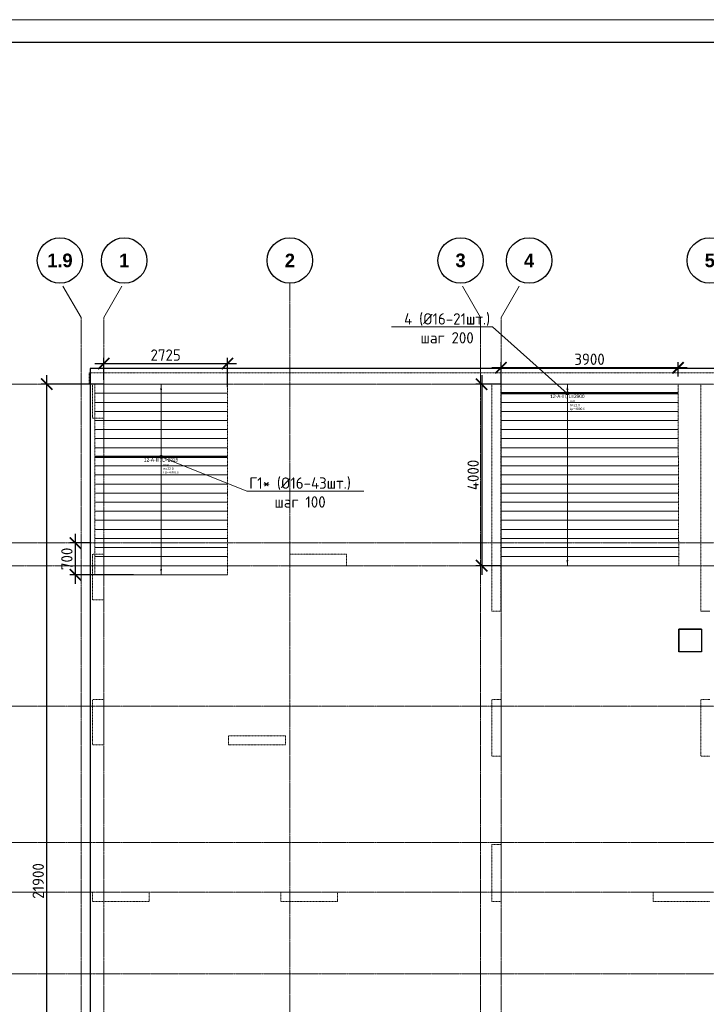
# Model space of a CAD drawing. Header units: millimetres. Extents: x -56135 to 1694203, y -446411 to -23139.
# Tile 159 of 256: x 763130 to 778255, y -119968 to -98264. Entities that reach past the tile are written whole.
import ezdxf
from ezdxf import colors
from ezdxf.entities.mleader import LeaderData, LeaderLine
from ezdxf.enums import TextEntityAlignment as Align
from ezdxf.math import Vec2, Vec3

# ---------------------------------------------------------------- set-up
doc = ezdxf.new("R2010")
doc.units = ezdxf.units.MM
doc.set_wipeout_variables(frame=1)
for name, pattern in [('01 Штриховая _4 мм_', [6, 3.5, -2.5]), ('______5', [1100, 800, -100, 100, -100]), ('GOST2.303 4', [7, 5, -2, 0]), ('осевая', [50.800000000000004, 31.75, -6.35, 6.35, -6.35])]:
    doc.linetypes.add(name, pattern=pattern)
for name, color, linetype, lineweight in [('0 Фундамент', 5, 'Continuous', 30), ('АрмСтер', 2, 'Continuous', 50), ('ВК_задание стр текст', 1, 'Continuous', 5), ('контур распр. стерхней', 2, 'GOST2.303 4', 20), ('Оси', 40, '______5', 18), ('подоснова', 151, 'Continuous', 5), ('РАЗМЕРЫ', 1, 'Continuous', 9), ('СТЕНЫ', 3, 'Continuous', 30), ('ТОНКИЕ', 7, 'Continuous', 9)]:
    doc.layers.add(name, color=color, linetype=linetype, lineweight=lineweight)
doc.layers.add('АрмСтер_атрибуты', color=2, linetype='Continuous', lineweight=0, plot=False)
doc.layers.add('АрмСтер_невид', color=8, linetype='Continuous', lineweight=0, plot=False)
doc.layers.add('ТОЛСТЫЕ_ОСНОВНЫЕ', color=6, linetype='Continuous')
doc.styles.add('Century Gothic', font='GOTHIC.TTF')
doc.styles.add('GOST-2.304_Type-B', font='GOST_Common.ttf')
doc.styles.get("Standard").update_dxf_attribs({"font": 'arial.ttf'})
doc.styles.add('Аннотативный', font='arial.ttf')
doc.dimstyles.new('СПДС', dxfattribs={"dimscale": 100, "dimtxt": 2.5, "dimasz": 2.5, "dimexe": 1.25, "dimexo": 0, "dimtad": 1, "dimdec": 0, "dimtxsty": 'GOST-2.304_Type-B', "dimblk": 'ARCHTICK', "dimcen": 2.5, "dimdle": 2, "dimadec": 0, "dimazin": 2, "dimtfac": 0.75, "dimtdec": 0, "dimtmove": 1, "dimatfit": 3, "dimfxl": 1, "dimtolj": 1, "dimarcsym": 1})

# ---------------------------------------------------------------- blocks, each defined once
blk = doc.blocks.new('NSY101')
at = {"color": 0, "linetype": 'ByBlock', "lineweight": -2}
blk.add_circle((0, 0), 50.00000381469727, dxfattribs=at)
blk = doc.blocks.new('оси 2.2-2.3')
at = {"layer": 'Оси', "color": 16, "linetype": '______5', "lineweight": 0, "transparency": 33554687}
for p, q in [((473954.947723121, -105027.5135645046), (473518.7944607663, -104272.0739542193)), ((474454.947723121, -105027.5135645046), (474891.1009854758, -104272.0739542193)), ((482754.947723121, -105027.5135645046), (482318.7944607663, -104272.0739542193)), ((483204.947723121, -105027.5135645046), (483641.1009854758, -104272.0739542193))]:
    blk.add_line(p, q, dxfattribs=at)
at = {"layer": 'Оси', "color": 16, "linetype": 'осевая', "lineweight": 0, "transparency": 33554687}
for p, q in [((478554.947723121, -104267.9444934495), (478554.947723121, -134893.5164366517)), ((473954.947723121, -105027.5135645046), (473954.947723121, -134138.0768263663)), ((474454.947723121, -105027.5135645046), (474454.947723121, -134138.0768263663)), ((482754.947723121, -105027.5135645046), (482754.947723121, -134138.0768263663)), ((483204.9477231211, -105027.5135645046), (483204.947723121, -134138.0768263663)), ((468076.3457280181, -106495.352206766), (524372.863755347, -106495.352206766)), ((468076.3457280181, -109995.3523090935), (524372.863755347, -109995.3523090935)), ((468653.7843527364, -110495.3523090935), (523696.3707293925, -110495.3523090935)), ((468076.3457280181, -113595.3523090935), (524372.863755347, -113595.3523090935)), ((468076.3457280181, -116595.3523090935), (524372.863755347, -116595.3523090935)), ((468076.3457280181, -117695.3523090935), (524372.863755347, -117695.3523090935)), ((468076.3457280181, -119495.3523090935), (524372.863755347, -119495.3523090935))]:
    blk.add_line(p, q, dxfattribs=at)
at = {"layer": 'Оси', "color": 16, "linetype": 'Continuous', "lineweight": 25, "transparency": 33554687, "xscale": 9.999999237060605, "yscale": 9.999999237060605, "zscale": 9.999999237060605}
for p in [(473488.8011511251, -103767.8634034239), (474904.4052494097, -103767.9444934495), (478554.4052494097, -103767.9444934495), (482314.4052494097, -103767.9444934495), (483824.4052494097, -103767.9444934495), (487804.4052494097, -103767.9444934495)]:
    blk.add_blockref('NSY101', p, dxfattribs=at)
at = {"layer": 'Оси', "color": 16, "linetype": 'Continuous', "lineweight": 25, "transparency": 33554687, "char_height": 300, "attachment_point": 5, "style": 'Century Gothic'}
for s, insert, width in [('\\A1;{\\fCentury Gothic|i0|b1;\\H300.000000;\\W1.000000;\\C16;1.9}\\P', (473488.8011511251, -103767.8634034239), 735.0000000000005), ('\\A1;{\\fCentury Gothic|i0|b1;\\H300.000000;\\W1.000000;\\C16;1}\\P', (474904.4052494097, -103767.9444934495), 385), ('\\A1;{\\fCentury Gothic|i0|b1;\\H300.000000;\\W1.000000;\\C16;2}\\P', (478554.4052494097, -103767.9444934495), 385), ('\\A1;{\\fCentury Gothic|i0|b1;\\H300.000000;\\W1.000000;\\C16;3}\\P', (482314.4052494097, -103767.9444934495), 385), ('\\A1;{\\fCentury Gothic|i0|b1;\\H300.000000;\\W1.000000;\\C16;4}\\P', (483824.4052494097, -103767.9444934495), 385), ('\\A1;{\\fCentury Gothic|i0|b1;\\H300.000000;\\W1.000000;\\C16;5}\\P', (487804.4052494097, -103767.9444934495), 385.0000000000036)]:
    blk.add_mtext(s, dxfattribs=dict(at, insert=insert, width=width))
blk = doc.blocks.new('_ArchTick')
at = {"color": 0, "linetype": 'ByBlock', "const_width": 0.15}
blk.add_lwpolyline([(-0.5, -0.5), (0.5, 0.5)], dxfattribs=at)
blk = doc.blocks.new('*D123')
at = {"layer": 'DEFPOINTS', "color": 0, "transparency": 16777216}
for p in [(763726.2153239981, -106299.1553500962), (764982.7369800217, -106299.1553500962), (765051.0034999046, -128199.1554524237)]:
    blk.add_point(p, dxfattribs=at)
at = {"layer": 'РАЗМЕРЫ', "color": 0, "lineweight": -2, "transparency": 16777216}
for p, q in [((763726.2153239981, -128399.1554524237), (763726.2153239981, -106099.1553500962)), ((764982.7369800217, -106299.1553500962), (763601.2153239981, -106299.1553500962)), ((765051.0034999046, -128199.1554524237), (763601.2153239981, -128199.1554524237))]:
    blk.add_line(p, q, dxfattribs=at)
at = {"layer": 'РАЗМЕРЫ', "color": 0, "lineweight": -2, "transparency": 16777216, "xscale": 250, "yscale": 250, "zscale": 250}
for p, rotation in [((763726.2153239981, -106299.1553500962), 90), ((763726.2153239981, -128199.1554524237), 270)]:
    blk.add_blockref('_ArchTick', p, dxfattribs=dict(at, rotation=rotation))
at = {"layer": 'РАЗМЕРЫ', "color": 0, "transparency": 16777216, "insert": (763538.715323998, -117249.1554012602), "char_height": 250, "attachment_point": 5, "rotation": 90, "style": 'GOST-2.304_Type-B'}
blk.add_mtext('\\A1;21900', dxfattribs=at)
blk = doc.blocks.new('*U43')
at = {"layer": 'ТОЛСТЫЕ_ОСНОВНЫЕ', "color": 6}
blk.add_lwpolyline([(20, 5), (886, 5), (886, 415), (20, 415)], close=True, dxfattribs=at)
at = {"layer": 'ТОНКИЕ'}
blk.add_lwpolyline([(0, 0), (891, 0), (891, 420), (0, 420)], close=True, dxfattribs=at)
blk = doc.blocks.new('*U128')
at = {"layer": 'АрмСтер_невид', "ltscale": 100}
for p, q in [((-1462.502995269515, 199.9999999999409), (2437.497004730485, 199.9999999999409)), ((-1462.502995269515, -200.0000000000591), (2437.497004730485, -200.0000000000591)), ((-1462.502995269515, -400.0000000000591), (2437.497004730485, -400.0000000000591)), ((-1462.502995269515, -600.0000000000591), (2437.497004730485, -600.0000000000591)), ((-1462.502995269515, -800.0000000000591), (2437.497004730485, -800.0000000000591)), ((-1462.502995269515, -1000.000000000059), (2437.497004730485, -1000.000000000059)), ((-1462.502995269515, -1200.000000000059), (2437.497004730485, -1200.000000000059)), ((-1462.502995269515, -1400.000000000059), (2437.497004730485, -1400.000000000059)), ((-1462.502995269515, -1600.000000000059), (2437.497004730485, -1600.000000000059)), ((-1462.502995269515, -1800.000000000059), (2437.497004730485, -1800.000000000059)), ((-1462.502995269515, -2000.000000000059), (2437.497004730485, -2000.000000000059)), ((-1462.502995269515, -2200.000000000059), (2437.497004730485, -2200.000000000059)), ((-1462.502995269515, -2400.000000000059), (2437.497004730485, -2400.000000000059)), ((-1462.502995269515, -2600.000000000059), (2437.497004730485, -2600.000000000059)), ((-1462.502995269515, -2800.000000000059), (2437.497004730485, -2800.000000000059)), ((-1462.502995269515, -3000.000000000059), (2437.497004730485, -3000.000000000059)), ((-1462.502995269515, -3200.000000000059), (2437.497004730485, -3200.000000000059)), ((-1462.502995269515, -3400.000000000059), (2437.497004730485, -3400.000000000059)), ((-1462.502995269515, -3600.000000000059), (2437.497004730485, -3600.000000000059)), ((-1462.502995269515, -3800.000000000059), (2437.497004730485, -3800.000000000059))]:
    blk.add_line(p, q, dxfattribs=at)
at = {"layer": 'РАЗМЕРЫ'}
for p, q in [((112.5, 200), (-112.5, 200)), ((112.5, -3800.000000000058), (-112.5, -3800.000000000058))]:
    blk.add_line(p, q, dxfattribs=at)
at = {"layer": 'РАЗМЕРЫ', "ltscale": 15}
blk.add_line((0, -3800.000000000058), (0, 200), dxfattribs=at)
at = {"layer": 'РАЗМЕРЫ'}
for points in [[(0, 200), (20.9491753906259, 74.81244972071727), (-20.9491753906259, 74.81244972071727)], [(0, -3800.000000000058), (20.94909243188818, -3674.812945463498), (-20.94909243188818, -3674.812945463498)]]:
    blk.add_solid(points, dxfattribs=at)
at = {"layer": 'АрмСтер_атрибуты', "color": 215, "ltscale": 15, "style": 'Аннотативный'}
for s, p in [('шаг', (51.40111647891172, -194.1948651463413)), ('Lр=', (50.24205551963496, -367.7993816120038)), ('n=', (51.40111647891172, -285.1252040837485))]:
    blk.add_text(s, height=50, dxfattribs=at).set_placement(p)
at = {"layer": 'АрмСтер_атрибуты', "color": 215, "style": 'Аннотативный'}
for tag, p, flags in [('ШАГ', (190.9030162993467, -194.1948651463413), 10), ('КОЛ', (138.0488052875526, -285.1252040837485), 8), ('ШИРИНА', (172.8848856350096, -367.7993816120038), 8)]:
    blk.add_attdef(tag, p, '', height=50, dxfattribs=dict(at, flags=flags))
at = {"layer": 'АрмСтер_атрибуты', "flags": 9}
for tag, p in [('ОБОЗНАЧЕНИЕ', (-1033.528523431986, -1124.445333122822)), ('МАССА', (-1033.528523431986, -1010.465910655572))]:
    blk.add_attdef(tag, p, '', height=75, dxfattribs=at)
at = {"linetype": 'Continuous', "lineweight": 0}
blk.add_wipeout([(34.96499999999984, 9.947598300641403e-14), (28.287279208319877, 20.551911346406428), (10.804779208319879, 33.25369109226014), (-10.804779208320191, 33.25369109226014), (-28.28727920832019, 20.551911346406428), (-34.96500000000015, 9.947598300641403e-14), (-28.287279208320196, -20.55191134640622), (-10.804779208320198, -33.25369109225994), (10.80477920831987, -33.25369109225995), (28.287279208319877, -20.551911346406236)], dxfattribs=at)
at = {"color": 0, "linetype": 'ByBlock', "lineweight": -2, "ltscale": 100}
blk.add_line((-1462.502995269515, 0), (2437.497004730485, 0), dxfattribs=at)
at = {"layer": 'АрмСтер_невид', "ltscale": 100}
blk.add_line((-1462.502995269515, -5.911715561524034e-11), (2437.497004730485, -5.911715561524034e-11), dxfattribs=at)
at = {"layer": 'РАЗМЕРЫ'}
blk.add_circle((0, 0), 35, dxfattribs=at)
at = {"layer": 'АрмСтер_атрибуты', "style": 'Аннотативный', "flags": 8}
blk.add_attdef('ПОЗ', (110, 29.63266317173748), '', height=75, dxfattribs=at)
blk.add_attdef('НАИМЕНОВАНИЕ', text='', height=75, dxfattribs=at).set_placement((0, -29.33884047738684), align=Align.TOP_CENTER)
blk = doc.blocks.new('*D126')
at = {"layer": 'DEFPOINTS', "color": 0, "transparency": 16777216}
for p in [(773732.7369800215, -105936.6191834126), (777633.0004074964, -106126.4617887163), (773732.7369800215, -106299.1553500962)]:
    blk.add_point(p, dxfattribs=at)
at = {"layer": 'РАЗМЕРЫ', "color": 0, "lineweight": -2, "transparency": 16777216}
for p, q in [((773732.7369800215, -106299.1553500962), (773732.7369800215, -105811.6191834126)), ((777633.0004074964, -106126.4617887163), (777633.0004074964, -105811.6191834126)), ((777833.0004074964, -105936.6191834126), (773532.7369800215, -105936.6191834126))]:
    blk.add_line(p, q, dxfattribs=at)
at = {"layer": 'РАЗМЕРЫ', "color": 0, "lineweight": -2, "transparency": 16777216, "xscale": 250, "yscale": 250, "zscale": 250, "rotation": 180}
blk.add_blockref('_ArchTick', (773732.7369800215, -105936.6191834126), dxfattribs=at)
at = {"layer": 'РАЗМЕРЫ', "color": 0, "lineweight": -2, "transparency": 16777216, "xscale": 250, "yscale": 250, "zscale": 250}
blk.add_blockref('_ArchTick', (777633.0004074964, -105936.6191834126), dxfattribs=at)
at = {"layer": 'РАЗМЕРЫ', "color": 0, "transparency": 16777216, "insert": (775682.868693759, -105749.1191834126), "char_height": 250, "attachment_point": 5, "style": 'GOST-2.304_Type-B'}
blk.add_mtext('\\A1;3900', dxfattribs=at)
blk = doc.blocks.new('*D127')
at = {"layer": 'DEFPOINTS', "color": 0, "transparency": 16777216}
for p in [(773732.7339847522, -106299.1553500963), (773306.6966641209, -110299.1554524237), (773732.7279942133, -110299.1554524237)]:
    blk.add_point(p, dxfattribs=at)
at = {"layer": 'РАЗМЕРЫ', "color": 0, "lineweight": -2, "transparency": 16777216}
for p, q in [((773306.6966641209, -106099.1553500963), (773306.6966641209, -110499.1554524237)), ((773732.7339847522, -106299.1553500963), (773181.6966641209, -106299.1553500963)), ((773732.7279942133, -110299.1554524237), (773181.6966641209, -110299.1554524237))]:
    blk.add_line(p, q, dxfattribs=at)
at = {"layer": 'РАЗМЕРЫ', "color": 0, "lineweight": -2, "transparency": 16777216, "xscale": 250, "yscale": 250, "zscale": 250}
for p, rotation in [((773306.6966641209, -106299.1553500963), 90), ((773306.6966641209, -110299.1554524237), 270)]:
    blk.add_blockref('_ArchTick', p, dxfattribs=dict(at, rotation=rotation))
at = {"layer": 'РАЗМЕРЫ', "color": 0, "transparency": 16777216, "insert": (773119.1966641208, -108299.1554012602), "char_height": 250, "attachment_point": 5, "rotation": 90, "style": 'GOST-2.304_Type-B'}
blk.add_mtext('\\A1;4000', dxfattribs=at)
blk = doc.blocks.new('_None')
blk = doc.blocks.new('*U150')
at = {"layer": 'АрмСтер_невид', "ltscale": 100}
for p, q in [((-1462.502995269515, 1599.999999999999), (1462.497004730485, 1599.999999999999)), ((-1462.502995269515, 1399.999999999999), (1462.497004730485, 1399.999999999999)), ((-1462.502995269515, 1199.999999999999), (1462.497004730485, 1199.999999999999)), ((-1462.502995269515, 999.9999999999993), (1462.497004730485, 999.9999999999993)), ((-1462.502995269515, 799.9999999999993), (1462.497004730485, 799.9999999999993)), ((-1462.502995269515, 599.9999999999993), (1462.497004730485, 599.9999999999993)), ((-1462.502995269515, 399.9999999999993), (1462.497004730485, 399.9999999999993)), ((-1462.502995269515, 199.9999999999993), (1462.497004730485, 199.9999999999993)), ((-1462.502995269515, -200.0000000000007), (1462.497004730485, -200.0000000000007)), ((-1462.502995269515, -400.0000000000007), (1462.497004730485, -400.0000000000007)), ((-1462.502995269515, -600.0000000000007), (1462.497004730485, -600.0000000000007)), ((-1462.502995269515, -800.0000000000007), (1462.497004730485, -800.0000000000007)), ((-1462.502995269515, -1000.000000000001), (1462.497004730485, -1000.000000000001)), ((-1462.502995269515, -1200.000000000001), (1462.497004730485, -1200.000000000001)), ((-1462.502995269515, -1400.000000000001), (1462.497004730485, -1400.000000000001)), ((-1462.502995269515, -1600.000000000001), (1462.497004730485, -1600.000000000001)), ((-1462.502995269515, -1800.000000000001), (1462.497004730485, -1800.000000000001)), ((-1462.502995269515, -2000.000000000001), (1462.497004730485, -2000.000000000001)), ((-1462.502995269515, -2200.000000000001), (1462.497004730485, -2200.000000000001)), ((-1462.502995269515, -2400.000000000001), (1462.497004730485, -2400.000000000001)), ((-1462.502995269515, -2600.000000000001), (1462.497004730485, -2600.000000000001))]:
    blk.add_line(p, q, dxfattribs=at)
at = {"layer": 'РАЗМЕРЫ'}
for p, q in [((112.5, 1600), (-112.5, 1600)), ((112.5, -2600), (-112.5, -2600))]:
    blk.add_line(p, q, dxfattribs=at)
at = {"layer": 'РАЗМЕРЫ', "ltscale": 15}
blk.add_line((0, -2600), (0, 1600), dxfattribs=at)
at = {"layer": 'РАЗМЕРЫ'}
for points in [[(0, 1600), (20.9491753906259, 1474.812449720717), (-20.9491753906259, 1474.812449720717)], [(0, -2600), (20.94909243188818, -2474.81294546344), (-20.94909243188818, -2474.81294546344)]]:
    blk.add_solid(points, dxfattribs=at)
at = {"layer": 'АрмСтер_атрибуты', "color": 215, "ltscale": 15, "style": 'Аннотативный'}
for s, p in [('шаг', (51.40111647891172, -194.1948651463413)), ('Lр=', (50.24205551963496, -367.7993816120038)), ('n=', (51.40111647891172, -285.1252040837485))]:
    blk.add_text(s, height=50, dxfattribs=at).set_placement(p)
at = {"layer": 'АрмСтер_атрибуты', "color": 215, "style": 'Аннотативный'}
for tag, p, flags in [('ШАГ', (190.9030162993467, -194.1948651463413), 10), ('КОЛ', (138.0488052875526, -285.1252040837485), 8), ('ШИРИНА', (172.8848856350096, -367.7993816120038), 8)]:
    blk.add_attdef(tag, p, '', height=50, dxfattribs=dict(at, flags=flags))
at = {"layer": 'АрмСтер_атрибуты', "flags": 9}
for tag, p in [('МАССА', (-1033.528523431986, -410.4659106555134)), ('ОБОЗНАЧЕНИЕ', (-1033.528523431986, -524.4453331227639))]:
    blk.add_attdef(tag, p, '', height=75, dxfattribs=at)
at = {"linetype": 'Continuous', "lineweight": 0}
blk.add_wipeout([(34.96499999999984, 9.947598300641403e-14), (28.287279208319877, 20.551911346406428), (10.804779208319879, 33.25369109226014), (-10.804779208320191, 33.25369109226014), (-28.28727920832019, 20.551911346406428), (-34.96500000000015, 9.947598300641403e-14), (-28.287279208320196, -20.55191134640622), (-10.804779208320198, -33.25369109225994), (10.80477920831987, -33.25369109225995), (28.287279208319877, -20.551911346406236)], dxfattribs=at)
at = {"color": 0, "linetype": 'ByBlock', "lineweight": -2, "ltscale": 100}
blk.add_line((-1462.502995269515, 0), (1462.497004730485, 0), dxfattribs=at)
at = {"layer": 'АрмСтер_невид', "ltscale": 100}
blk.add_line((-1462.502995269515, -6.821210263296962e-13), (1462.497004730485, -6.821210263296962e-13), dxfattribs=at)
at = {"layer": 'РАЗМЕРЫ'}
blk.add_circle((0, 0), 35, dxfattribs=at)
at = {"layer": 'АрмСтер_атрибуты', "style": 'Аннотативный', "flags": 8}
blk.add_attdef('ПОЗ', (110, 29.63266317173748), '', height=75, dxfattribs=at)
blk.add_attdef('НАИМЕНОВАНИЕ', text='', height=75, dxfattribs=at).set_placement((0, -29.33884047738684), align=Align.TOP_CENTER)
blk = doc.blocks.new('*D149')
at = {"layer": 'DEFPOINTS', "color": 0, "transparency": 16777216}
for p in [(764356.7056499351, -109799.1554524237), (764682.474044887, -109799.1554524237), (765639.2289892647, -110499.1553500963)]:
    blk.add_point(p, dxfattribs=at)
at = {"layer": 'РАЗМЕРЫ', "color": 0, "lineweight": -2, "transparency": 16777216}
for p, q in [((764356.7056499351, -110699.1553500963), (764356.7056499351, -109599.1554524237)), ((764682.474044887, -109799.1554524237), (764231.7056499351, -109799.1554524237)), ((765639.2289892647, -110499.1553500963), (764231.7056499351, -110499.1553500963))]:
    blk.add_line(p, q, dxfattribs=at)
at = {"layer": 'РАЗМЕРЫ', "color": 0, "lineweight": -2, "transparency": 16777216, "xscale": 250, "yscale": 250, "zscale": 250}
for p, rotation in [((764356.7056499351, -109799.1554524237), 90), ((764356.7056499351, -110499.1553500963), 270)]:
    blk.add_blockref('_ArchTick', p, dxfattribs=dict(at, rotation=rotation))
at = {"layer": 'РАЗМЕРЫ', "color": 0, "transparency": 16777216, "insert": (764169.205649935, -110149.1554012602), "char_height": 250, "attachment_point": 5, "rotation": 90, "style": 'GOST-2.304_Type-B'}
blk.add_mtext('\\A1;700', dxfattribs=at)
blk = doc.blocks.new('*D151')
at = {"layer": 'DEFPOINTS', "color": 0, "transparency": 16777216}
for p in [(767707.7355520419, -105843.9979834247), (764982.7369800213, -106204.6552511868), (767707.7355520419, -106364.2696875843)]:
    blk.add_point(p, dxfattribs=at)
at = {"layer": 'РАЗМЕРЫ', "color": 0, "lineweight": -2, "transparency": 16777216}
for p, q in [((764782.7369800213, -105843.9979834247), (767907.7355520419, -105843.9979834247)), ((764982.7369800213, -106204.6552511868), (764982.7369800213, -105718.9979834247)), ((767707.7355520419, -106364.2696875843), (767707.7355520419, -105718.9979834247))]:
    blk.add_line(p, q, dxfattribs=at)
at = {"layer": 'РАЗМЕРЫ', "color": 0, "lineweight": -2, "transparency": 16777216, "xscale": 250, "yscale": 250, "zscale": 250, "rotation": 180}
blk.add_blockref('_ArchTick', (764982.7369800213, -105843.9979834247), dxfattribs=at)
at = {"layer": 'РАЗМЕРЫ', "color": 0, "lineweight": -2, "transparency": 16777216, "xscale": 250, "yscale": 250, "zscale": 250}
blk.add_blockref('_ArchTick', (767707.7355520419, -105843.9979834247), dxfattribs=at)
at = {"layer": 'РАЗМЕРЫ', "color": 0, "transparency": 16777216, "insert": (766345.2362660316, -105656.4979834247), "char_height": 250, "attachment_point": 5, "style": 'GOST-2.304_Type-B'}
blk.add_mtext('\\A1;2725', dxfattribs=at)
blk = doc.blocks.new('вк')
at = {"layer": '0 Фундамент', "ltscale": 100}
for p, q in [((-548852.0701428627, -928418.0601258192), (-549352.0701428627, -928418.0601258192)), ((-549352.0701428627, -928418.0601258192), (-549352.0701428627, -928918.0601258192))]:
    blk.add_line(p, q, dxfattribs=at)
at = {"layer": '0 Фундамент', "color": 5, "ltscale": 100}
blk.add_lwpolyline([(-549352.0701428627, -928418.0601258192), (-548852.0701428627, -928418.0601258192), (-548852.0701428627, -928918.0601258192), (-549352.0701428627, -928918.0601258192)], close=True, dxfattribs=at)
blk = doc.blocks.new('стены  тп')
at = {"layer": 'СТЕНЫ', "color": 251, "linetype": '01 Штриховая _4 мм_', "lineweight": 0, "true_color": 0x636466}
for p, q in [((589762.2941032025, -316375.7317816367, 3099.999999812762), (542387.2941032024, -316375.7325890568, 3099.999999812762)), ((542387.2941032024, -316625.7319385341, 3099.999999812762), (542387.2941032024, -316375.7325890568, 3099.999999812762)), ((542387.2941032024, -316625.7319385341, 3099.999999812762), (542462.2941032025, -316625.7319385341, 3099.999999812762)), ((542462.2941032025, -316625.7318464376, 3099.999999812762), (542462.2941032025, -317375.7321868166, 3099.999999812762)), ((542712.2941032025, -316625.7318464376, 3099.999999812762), (569512.1269294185, -316625.7313424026, 3099.999999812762)), ((542712.2941032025, -317375.7321868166, 3099.999999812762), (542712.2941032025, -316625.7318464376, 3099.999999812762)), ((551262.2941032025, -316625.7318464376, 3099.999999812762), (551262.2941032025, -321625.7320925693, 3099.999999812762)), ((551462.1269294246, -321625.7320925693, 3099.999999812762), (551462.1269294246, -316625.7320018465, 3099.999999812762)), ((555862.4612769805, -316625.7318464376, 3099.999999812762), (555862.4612769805, -321625.7320925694, 3099.999999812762)), ((542462.2941032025, -317375.7321868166, 3099.999999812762), (542712.2941032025, -317375.7321868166, 3099.999999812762)), ((542712.2941032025, -320375.7323809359, 3099.999999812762), (542462.2941032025, -320375.7323809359, 3099.999999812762)), ((542462.2941032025, -320375.7323809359, 3099.999999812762), (542462.2941032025, -321375.732477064, 3099.999999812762)), ((542712.2941032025, -321375.732477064, 3099.999999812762), (542712.2941032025, -320375.7323809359, 3099.999999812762)), ((548062.1268966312, -320375.7320408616, 3099.999999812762), (546812.2941032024, -320375.7320408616, 3099.999999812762)), ((546812.2941032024, -320375.7320408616, 3099.999999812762), (546812.2941032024, -320625.7320408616, 3099.999999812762)), ((548062.1268966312, -320625.7320408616, 3099.999999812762), (548062.1268966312, -320375.7320408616, 3099.999999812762)), ((546812.2941032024, -320625.7320408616, 3099.999999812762), (548062.1268966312, -320625.7320408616, 3099.999999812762)), ((542462.2941032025, -321375.732477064, 3099.999999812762), (542712.2941032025, -321375.732477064, 3099.999999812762)), ((551262.2941032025, -321625.7320925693, 3099.999999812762), (551462.1269294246, -321625.7320925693, 3099.999999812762)), ((555862.4612769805, -321625.7320925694, 3099.999999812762), (556062.2941032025, -321625.7320925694, 3099.999999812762)), ((542712.2941032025, -323575.7319940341, 3099.999999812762), (542462.2941032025, -323575.7319940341, 3099.999999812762)), ((542462.2941032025, -323575.7319940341, 3099.999999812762), (542462.2941032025, -324575.7320086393, 3099.999999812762)), ((542712.2941032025, -324575.7320086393, 3099.999999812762), (542712.2941032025, -323575.7319940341, 3099.999999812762)), ((551262.2940839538, -323575.7320925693, 3099.999999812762), (551262.2940839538, -324825.7320637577, 3099.999999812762)), ((551462.2940839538, -323575.7320925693, 3099.999999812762), (551262.2940839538, -323575.7320925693, 3099.999999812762)), ((551462.2940839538, -324825.7320637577, 3099.999999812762), (551462.2940839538, -323575.7320925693, 3099.999999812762)), ((555982.2941032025, -323575.7320925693, 3099.999999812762), (555862.2941032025, -323575.7320925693, 3099.999999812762)), ((555862.2941032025, -323575.7320925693, 3099.999999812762), (555862.2941032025, -324825.7323153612, 3099.999999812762)), ((556062.2941032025, -323575.7320925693, 3099.999999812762), (555982.2941032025, -323575.7320925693, 3099.999999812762)), ((546712.2941032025, -324375.7320086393, 3099.999999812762), (545462.2941032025, -324375.7320086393, 3099.999999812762)), ((545462.2941032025, -324375.7320086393, 3099.999999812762), (545462.2941032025, -324575.7320086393, 3099.999999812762)), ((546712.2941032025, -324575.7320086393, 3099.999999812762), (546712.2941032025, -324375.7320086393, 3099.999999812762)), ((542462.2941032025, -324575.7320086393, 3099.999999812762), (542712.2941032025, -324575.7320086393, 3099.999999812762)), ((545462.2941032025, -324575.7320086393, 3099.999999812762), (546712.2941032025, -324575.7320086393, 3099.999999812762)), ((551262.2940839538, -324825.7320637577, 3099.999999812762), (551462.2940839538, -324825.7320637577, 3099.999999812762)), ((555862.2941032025, -324825.7323153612, 3099.999999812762), (555982.2941032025, -324825.7323153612, 3099.999999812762)), ((555982.2941032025, -324825.7323153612, 3099.999999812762), (556062.2941032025, -324825.7323153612, 3099.999999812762)), ((551262.2940839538, -326775.7324137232, 3099.999999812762), (551262.2940839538, -328025.7320408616, 3099.999999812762)), ((551462.2940839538, -326775.7324137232, 3099.999999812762), (551262.2940839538, -326775.7324137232, 3099.999999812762)), ((551462.2940839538, -328025.7320408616, 3099.999999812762), (551462.2940839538, -326775.7324137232, 3099.999999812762)), ((543712.2940704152, -327825.7320408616, 3099.999999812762), (542462.2944432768, -327825.7320408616, 3099.999999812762)), ((542462.2944432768, -327825.7320408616, 3099.999999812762), (542462.2944432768, -328025.7320408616, 3099.999999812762)), ((543712.2940704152, -328025.7320408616, 3099.999999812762), (543712.2940704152, -327825.7320408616, 3099.999999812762)), ((547862.2940376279, -327825.7320408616, 3099.999999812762), (546612.2940704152, -327825.7320408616, 3099.999999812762)), ((546612.2940704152, -327825.7320408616, 3099.999999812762), (546612.2940704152, -328025.7320408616, 3099.999999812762)), ((547862.2940376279, -328025.7320408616, 3099.999999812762), (547862.2940376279, -327825.7320408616, 3099.999999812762)), ((555862.2941032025, -327825.7320408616, 3099.999999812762), (554812.2956950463, -327825.7320408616, 3099.999999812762)), ((554812.2956950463, -327825.7320408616, 3099.999999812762), (554812.2956950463, -328025.7320408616, 3099.999999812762)), ((555982.2941032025, -327825.7320408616, 3099.999999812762), (555862.2941032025, -327825.7320408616, 3099.999999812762)), ((556062.2941032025, -327825.7320408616, 3099.999999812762), (555982.2941032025, -327825.7320408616, 3099.999999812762)), ((542462.2944432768, -328025.7320408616, 3099.999999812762), (543712.2940704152, -328025.7320408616, 3099.999999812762)), ((546612.2940704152, -328025.7320408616, 3099.999999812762), (547862.2940376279, -328025.7320408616, 3099.999999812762)), ((551262.2940839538, -328025.7320408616, 3099.999999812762), (551462.2940839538, -328025.7320408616, 3099.999999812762)), ((554812.2956950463, -328025.7320408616, 3099.999999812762), (555862.2941032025, -328025.7320408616, 3099.999999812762)), ((555862.2941032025, -328025.7320408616, 3099.999999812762), (555982.2941032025, -328025.7320408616, 3099.999999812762)), ((555982.2941032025, -328025.7320408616, 3099.999999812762), (556062.2941032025, -328025.7320408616, 3099.999999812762))]:
    blk.add_line(p, q, dxfattribs=at)
at = {"layer": 'СТЕНЫ', "color": 251, "linetype": '01 Штриховая _4 мм_', "lineweight": 0, "true_color": 0x636466, "transparency": 33554687}
for p, q in [((551262.3012120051, -320375.7323809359, 3099.999999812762), (551262.3012120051, -321625.7320925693, 3099.999999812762)), ((551462.3012120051, -320445.7323809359, 3099.999999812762), (551462.3012120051, -320375.7323809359, 3099.999999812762)), ((551462.3012120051, -320375.7323809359, 3099.999999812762), (551462.3012120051, -320445.7323809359, 3099.999999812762)), ((551462.3012120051, -321625.7320925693, 3099.999999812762), (551462.3012120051, -320445.7323809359, 3099.999999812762)), ((555862.3012120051, -320375.7323809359, 3099.999999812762), (555862.3012120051, -321625.7320925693, 3099.999999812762)), ((551262.3012120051, -321625.7320925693, 3099.999999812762), (551382.3012120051, -321625.7320925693, 3099.999999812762)), ((551382.3012120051, -321625.7320925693, 3099.999999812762), (551462.3012120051, -321625.7320925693, 3099.999999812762)), ((555862.3012120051, -321625.7320925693, 3099.999999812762), (556062.3012120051, -321625.7320925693, 3099.999999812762)), ((556062.3012120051, -321625.7320925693, 3099.999999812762), (555862.3012120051, -321625.7320925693, 3099.999999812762))]:
    blk.add_line(p, q, dxfattribs=at)
at = {"layer": 'СТЕНЫ', "color": 251, "linetype": '01 Штриховая _4 мм_', "lineweight": 0, "true_color": 0x636466, "elevation": 3099.999999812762}
blk.add_lwpolyline([(551462.1269294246, -316625.7320018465), (551262.2941032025, -316625.7320018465), (551262.2941032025, -321625.7320925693), (551462.1269294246, -321625.7320925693)], close=True, dxfattribs=at)

msp = doc.modelspace()

# ---------------------------------------------------------------- linework, layer by layer
at = {"layer": '0 Фундамент'}
msp.add_lwpolyline([(764682.4740448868, -105949.1552511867), (764682.4740448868, -130129.1552503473), (772032.4740448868, -130129.1552503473), (772032.4740448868, -130129.1552503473), (784532.4740331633, -130129.1552503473), (784532.4740097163, -130129.1552503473), (786882.4740214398, -130129.1552503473), (786882.4740214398, -130129.1552503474), (812332.4740448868, -130129.1552503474), (812332.4740448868, -126049.155221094), (813812.4740448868, -126049.155221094), (813812.4740448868, -117449.1552396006), (812332.4740448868, -117449.1552396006), (812332.4740448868, -105949.1552511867), (764682.4740448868, -105949.1552511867)], dxfattribs=at)
at = {"layer": 'контур распр. стерхней', "linetype": '01 Штриховая _4 мм_'}
for points in [[(767707.7399752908, -110499.1553500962), (764782.733984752, -110499.1553500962), (764782.738477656, -106299.1553500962), (767707.7354823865, -106299.1553500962)], [(777648.5215614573, -110299.1554524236), (773732.7279942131, -110299.1554524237), (773732.7369800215, -106299.1553500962), (777632.733984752, -106299.1553500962)]]:
    msp.add_lwpolyline(points, close=True, dxfattribs=at)

# ---------------------------------------------------------------- block references
at = {"xscale": 100, "yscale": 100, "zscale": 100}
msp.add_blockref('*U43', (753807.8660082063, -140263.7345906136), dxfattribs=at)
at = {"layer": 'ВК_задание стр текст', "color": 5}
msp.add_blockref('вк', (1327002.759199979, 816718.904673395), dxfattribs=at)
at = {"layer": 'РАЗМЕРЫ', "color": 1}
msp.add_blockref('оси 2.2-2.3', (290527.7892569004, 196.1968566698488), dxfattribs=at)

# ---------------------------------------------------------------- dimensions: what is measured, and where the dimension line sits
dim = msp.add_linear_dim(base=(763726.2153239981, -106299.1553500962), p1=(765051.0034999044, -128199.1554524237), p2=(764982.7369800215, -106299.1553500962), angle=90, dimstyle='СПДС', dxfattribs=at)
dim.commit()
dim.dimension.update_dxf_attribs({"geometry": '*D123', "text_midpoint": (763538.715323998, -117249.1554012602)})

# ---------------------------------------------------------------- next in the draw order: block references
at = {"layer": 'АрмСтер', "ltscale": 15}
ref = msp.add_blockref('*U150', (766245.2399752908, -107899.1553500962), dxfattribs=at)
ref.add_attrib('НАИМЕНОВАНИЕ', '12-A-III, L=2925', dxfattribs={"layer": 'АрмСтер_атрибуты', "height": 75, "style": 'Аннотативный', "flags": 8}).set_placement((766245.2399752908, -107928.4941905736), align=Align.TOP_CENTER)
ref.add_attrib('КОЛ', '22.0', (766383.2887805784, -108184.28055418), dxfattribs={"layer": 'АрмСтер_атрибуты', "color": 215, "height": 50, "style": 'Аннотативный', "flags": 8})
ref.add_attrib('ШИРИНА', '4200.0', (766418.1248609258, -108266.9547317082), dxfattribs={"layer": 'АрмСтер_атрибуты', "color": 215, "height": 50, "style": 'Аннотативный', "flags": 8})
ref = msp.add_blockref('*U128', (775195.2369800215, -106499.1553500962), dxfattribs=at)
ref.add_attrib('НАИМЕНОВАНИЕ', '12-A-III, L=3900', dxfattribs={"layer": 'АрмСтер_атрибуты', "height": 75, "style": 'Аннотативный', "flags": 8}).set_placement((775195.2369800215, -106528.4941905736), align=Align.TOP_CENTER)
ref.add_attrib('КОЛ', '21.0', (775333.285785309, -106784.2805541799), dxfattribs={"layer": 'АрмСтер_атрибуты', "color": 215, "height": 50, "style": 'Аннотативный', "flags": 8})
ref.add_attrib('ШИРИНА', '4000.0', (775368.1218656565, -106866.9547317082), dxfattribs={"layer": 'АрмСтер_атрибуты', "color": 215, "height": 50, "style": 'Аннотативный', "flags": 8})

# ---------------------------------------------------------------- next in the draw order: block references
at = {"layer": 'РАЗМЕРЫ'}
msp.add_blockref('стены  тп', (222270.3471154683, 210326.5765884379, -3099.999999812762), dxfattribs=at)

# ---------------------------------------------------------------- next in the draw order: dimensions: what is measured, and where the dimension line sits
at = {"layer": 'РАЗМЕРЫ', "color": 1}
dim = msp.add_linear_dim(base=(767707.7355520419, -105843.9979834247), p1=(764982.7369800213, -106204.6552511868), p2=(767707.7355520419, -106364.2696875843), dimstyle='СПДС', dxfattribs=at)
dim.commit()
dim.dimension.update_dxf_attribs({"geometry": '*D151', "text_midpoint": (766345.2362660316, -105656.4979834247)})
at = {"layer": 'РАЗМЕРЫ'}
dim = msp.add_linear_dim(base=(773732.7369800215, -105936.6191834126), p1=(777633.0004074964, -106126.4617887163), p2=(773732.7369800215, -106299.1553500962), dimstyle='СПДС', dxfattribs=at)
dim.commit()
dim.dimension.update_dxf_attribs({"geometry": '*D126', "text_midpoint": (775682.868693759, -105749.1191834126)})
for base, p1, p2, picture, middle in [((773306.6966641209, -110299.1554524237), (773732.733984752, -106299.1553500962), (773732.7279942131, -110299.1554524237), '*D127', (773119.1966641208, -108299.1554012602)), ((764356.7056499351, -109799.1554524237), (765639.2289892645, -110499.1553500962), (764682.4740448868, -109799.1554524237), '*D149', (764169.205649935, -110149.1554012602))]:
    dim = msp.add_linear_dim(base=base, p1=p1, p2=p2, angle=90, dimstyle='СПДС', dxfattribs=at)
    dim.commit()
    dim.dimension.update_dxf_attribs({"geometry": picture, "text_midpoint": middle})

# ---------------------------------------------------------------- next in the draw order: leaders
at = {"layer": 'подоснова', "color": 2, "ltscale": 0.3}
ml = msp.add_multileader_mtext('Standard', dxfattribs=at)
ml.set_content('4 (%%C16-21шт.)\\Pшаг 200', color=2, style='GOST-2.304_Type-B')
ml.set_leader_properties(color=256, linetype='ByLayer', lineweight=15)
ml.set_arrow_properties(name='NONE')
ml.build(insert=Vec2(0, 0))
ml.multileader.update_dxf_attribs({"text_left_attachment_type": 6, "text_right_attachment_type": 6, "dogleg_length": 0.1, "arrow_head_size": 18})
ctx = ml.context
ctx.base_point, ctx.char_height, ctx.arrow_head_size, ctx.landing_gap_size, ctx.plane_origin = Vec3(771545.593949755, -105034.8261093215), 250, 18, 20, Vec3(766733.1971592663, -104151.0257223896)
ctx.left_attachment, ctx.right_attachment, ctx.text_align_type = 6, 6, 1
notes = []
notes.append((ctx, [(1, (1, 1, 0), (773546.300010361, -105034.8261093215), (-1, 0), 0.1, [(0, [(775190.0428118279, -106501.5675381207)], 0, [])])]))
ctx.mtext.insert, ctx.mtext.alignment, ctx.mtext.flow_direction = Vec3(772545.8969800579, -104734.8261093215), 2, 5
ml = msp.add_multileader_mtext('Standard', dxfattribs=at)
ml.set_content('Г1* (%%C16-43шт.)\\Pшаг 100', color=2, style='GOST-2.304_Type-B')
ml.set_leader_properties(color=256, linetype='ByLayer', lineweight=15)
ml.set_arrow_properties(name='NONE')
ml.build(insert=Vec2(0, 0))
ml.multileader.update_dxf_attribs({"text_left_attachment_type": 6, "text_right_attachment_type": 6, "dogleg_length": 0.1, "arrow_head_size": 18})
ctx = ml.context
ctx.base_point, ctx.char_height, ctx.arrow_head_size, ctx.landing_gap_size, ctx.plane_origin = Vec3(768132.4339497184, -108653.3220167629), 250, 18, 20, Vec3(757783.2001545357, -105025.4366195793)
ctx.left_attachment, ctx.right_attachment, ctx.text_align_type = 6, 6, 1
notes.append((ctx, [(0, (1, 1, 0), (768132.3339497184, -108653.3220167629), (1, 0), 0.1, [(0, [(766245.2399752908, -107899.1553500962)], 0, [])])]))
ctx.mtext.insert, ctx.mtext.alignment, ctx.mtext.flow_direction = Vec3(769305.8430406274, -108353.3220167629), 2, 5
for ctx, leaders in notes:
    for number, flags, end, landing, length, lines in leaders:
        leader = LeaderData()
        leader.index, (leader.has_last_leader_line, leader.has_dogleg_vector, leader.attachment_direction) = number, flags
        leader.last_leader_point, leader.dogleg_vector, leader.dogleg_length = Vec3(end), Vec3(landing), length
        for number, points, colour, breaks in lines:
            line = LeaderLine()
            line.index, line.vertices, line.color, line.breaks = number, Vec3.list(points), colors.encode_raw_color(colour), breaks
            leader.lines.append(line)
        ctx.leaders.append(leader)

doc.saveas('drawing.dxf')
